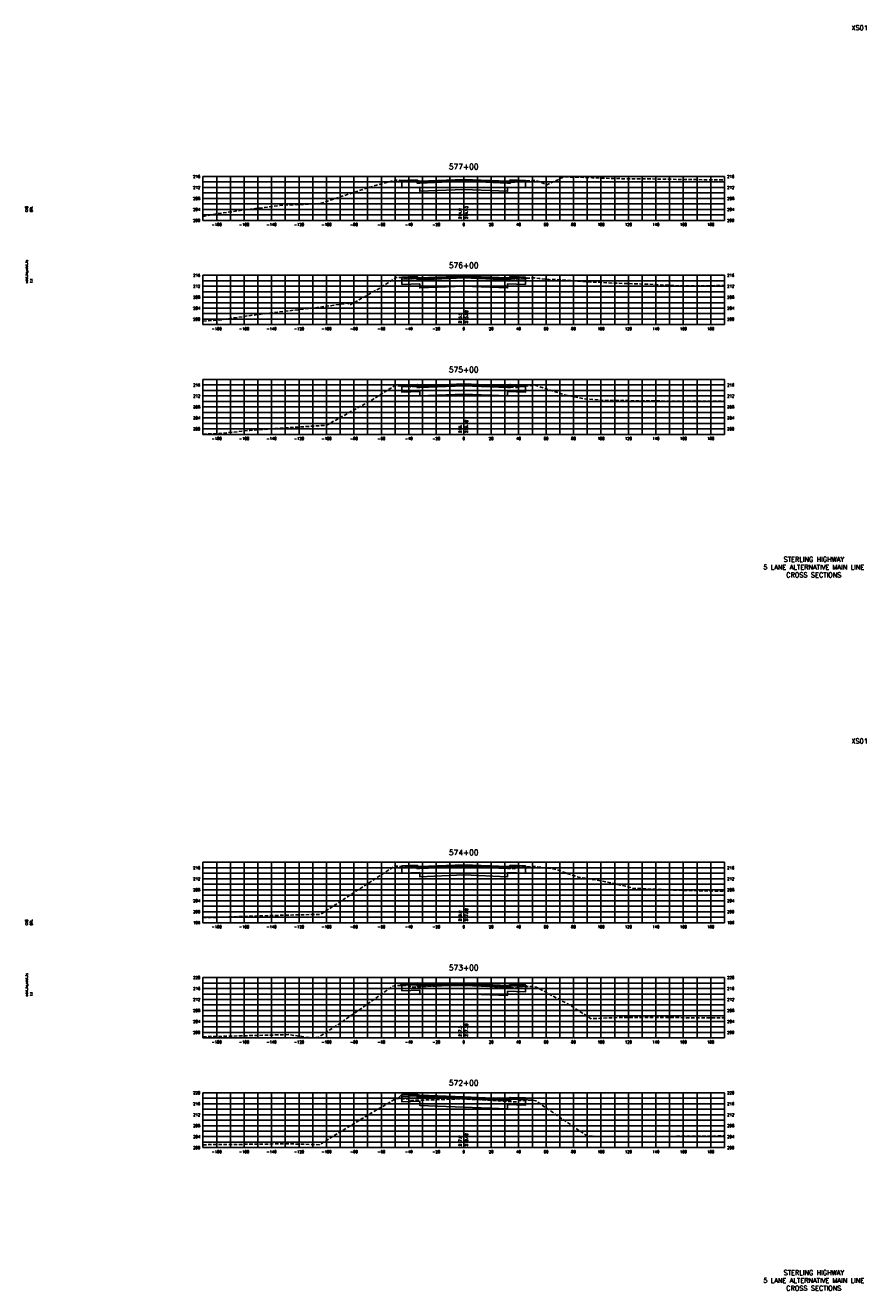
# Model space of a CAD drawing. Extents: x 37 to 10140, y -1968 to 9206.
# Tile 105 of 105: x 8797 to 9410, y 7296 to 8218. Entities that reach past the tile are written whole.
import ezdxf
from ezdxf.enums import TextEntityAlignment as Align

# ---------------------------------------------------------------- set-up
doc = ezdxf.new("R2010")
doc.units = 0
doc.header["$LTSCALE"] = 20
doc.header["$MEASUREMENT"] = 0
doc.linetypes.add('HIDDEN_050%', pattern=[0.1875, 0.125, -0.0625])
for name, color, linetype in [('S-AT-TXT175', 6, 'Continuous'), ('S-AT-TXT80', 1, 'Continuous'), ('XDATUM', 3, 'Continuous'), ('XEG', 1, 'HIDDEN_050%'), ('XFG', 2, 'Continuous'), ('XGRID', 251, 'Continuous'), ('XGRIDT', 2, 'Continuous'), ('XREF-BORDER', 7, 'Continuous')]:
    doc.layers.add(name, color=color, linetype=linetype)
doc.styles.add('L100', font='simplex.shx', dxfattribs={"height": 2})
doc.styles.add('L175', font='ROMANSM.shx', dxfattribs={"height": 3.5})
doc.styles.add('L80', font='ROMANSM.shx', dxfattribs={"height": 1.6})

# ---------------------------------------------------------------- blocks, each defined once
blk = doc.blocks.new('03025_00_att1')
at = {"layer": 'S-AT-TXT175', "style": 'L175'}
for tag, p in [('NUM', (32.402, 20.822)), ('LINE1', (30.64, 1.444)), ('LINE2', (30.64, 1.161)), ('LINE3', (30.64, 0.877))]:
    blk.add_attdef(tag, text='', height=0.175, dxfattribs=at).set_placement(p, align=Align.CENTER)
at = {"layer": 'S-AT-TXT80', "style": 'L80'}
for tag, p in [('DESIGNED', (2.094, 14.201)), ('CHECKED', (2.265, 14.201)), ('DRAFTED', (2.436, 14.201)), ('PCTB', (2.094, 11.605)), ('PSCALE', (2.265, 11.605)), ('PVIEW', (2.436, 11.605))]:
    blk.add_attdef(tag, p, '', height=0.08, rotation=90, dxfattribs=at)

msp = doc.modelspace()

# ---------------------------------------------------------------- linework, layer by layer
at = {"layer": 'XDATUM', "flags": 128}
for points in [[(9071, 8105.13), (9071, 8105.11), (9071, 8099.77), (9084, 8100.29), (9084, 8097.23), (9116, 8098.51), (9148, 8097.23), (9148, 8100.29), (9161, 8099.77), (9161, 8105.11), (9161, 8104.85)], [(9071, 8034.33), (9071, 8034.61), (9071, 8029.27), (9084, 8029.79), (9084, 8026.74), (9116, 8028.02), (9148, 8026.74), (9148, 8029.79), (9161, 8029.27), (9161, 8034.61), (9161, 8033.92)], [(9070.29, 7955.3), (9071, 7956.01), (9071, 7950.67), (9084, 7951.19), (9084, 7948.14), (9116, 7949.42), (9148, 7948.14), (9148, 7951.19), (9161, 7950.67), (9161, 7956.01), (9161.66, 7955.36)], [(9070.56, 7604.98), (9071, 7605.41), (9071, 7600.07), (9084, 7600.59), (9084, 7597.54), (9116, 7598.82), (9148, 7597.54), (9148, 7600.59), (9161, 7600.07), (9161, 7605.41), (9161.81, 7604.61)], [(9069.55, 7518.22), (9071, 7519.68), (9071, 7514.34), (9084, 7514.86), (9084, 7511.8), (9116, 7512.22), (9148, 7510.94), (9148, 7513.99), (9161, 7513.47), (9161, 7518.81), (9162.26, 7517.56)], [(9068.09, 7435.77), (9071, 7438.68), (9071, 7433.34), (9084, 7433.86), (9084, 7430.8), (9116, 7429.62), (9148, 7428.34), (9148, 7431.39), (9161, 7430.87), (9161, 7436.21), (9162.7, 7434.51)]]:
    msp.add_lwpolyline(points, dxfattribs=at)
at = {"layer": 'XEG', "flags": 128}
for points in [[(8926, 8078.9), (8937.05, 8080.95), (8955.63, 8083.55), (8985.05, 8087.25), (8998.7, 8087.65), (9011.58, 8088.34), (9047.89, 8100.34), (9064.59, 8104.97), (9065.36, 8104.72), (9066.19, 8105.37), (9069.25, 8105.19), (9076.56, 8104.95), (9076.82, 8104.72), (9077.34, 8104.12), (9089.73, 8104.61), (9116, 8105.68), (9116.84, 8105.72), (9129.83, 8105.06), (9154.64, 8103.7), (9155.09, 8104.3), (9155.4, 8104.63), (9159.24, 8104.81), (9166.1, 8104.96), (9166.93, 8105.01), (9168.54, 8105), (9171.74, 8103.91), (9176.62, 8101.96), (9187.51, 8106.95), (9188.7, 8107.71), (9189.99, 8107.7), (9191.44, 8107.66), (9208.61, 8107.2), (9209.84, 8107.11), (9225.08, 8106.46), (9245.99, 8106.3), (9273.08, 8105.89), (9294.38, 8105.62), (9306, 8105.6)], [(8926, 8002.58), (8937.85, 8003.35), (8963.22, 8007.02), (8985.85, 8009.77), (9009.22, 8012.4), (9031.78, 8015.65), (9032.89, 8014.18), (9041.98, 8019.33), (9052.04, 8025.03), (9053.55, 8025.88), (9065.3, 8033.22), (9065.73, 8033.66), (9066.59, 8034.46), (9070.38, 8034.34), (9076.53, 8034.21), (9076.84, 8033.89), (9077.39, 8033.35), (9092.67, 8033.94), (9116, 8034.96), (9116.54, 8034.98), (9149.33, 8033.38), (9154.75, 8033.1), (9154.85, 8033.24), (9155.39, 8033.79), (9157.04, 8033.83), (9166.32, 8034.04), (9167.23, 8034.1), (9170.99, 8033.55), (9172.19, 8033.52), (9178.3, 8032.79), (9178.47, 8032.77), (9182.06, 8032.98), (9204.8, 8031.33), (9211.06, 8031.01), (9211.76, 8030.97), (9225.88, 8030.22), (9248.96, 8029.53), (9273.88, 8028.2), (9296.59, 8028.41), (9306, 8028.44)], [(8926, 7920.26), (8938.65, 7920.64), (8960.06, 7922.9), (8986.65, 7924.76), (9004.45, 7925.89), (9015.95, 7926.61), (9047.78, 7944.3), (9064.81, 7954.93), (9065.3, 7955.27), (9066.15, 7955.62), (9072.45, 7955.13), (9074.34, 7955.54), (9076.59, 7955.51), (9077.1, 7954.82), (9077.25, 7954.64), (9085.21, 7954.95), (9116, 7956.2), (9116.4, 7956.22), (9133.61, 7955.29), (9154.6, 7954.17), (9154.66, 7953.97), (9155.07, 7954.36), (9155.41, 7955.03), (9160.33, 7955.27), (9166.38, 7955.68), (9167.25, 7955.84), (9168.08, 7955.84), (9188.56, 7949.09), (9202.72, 7946.1), (9217.8, 7944.78), (9265.36, 7944.28), (9267.97, 7944.2), (9277.24, 7944.21), (9278.74, 7944.25), (9285.23, 7944.2), (9306, 7944.13)], [(8926, 7567.74), (8939.45, 7567.94), (8956.89, 7568.62), (8987.45, 7569.52), (9007.17, 7569.94), (9011.66, 7570.06), (9022.31, 7576.98), (9065.13, 7604.92), (9065.57, 7604.96), (9066.21, 7605.18), (9071.41, 7604.94), (9076.52, 7604.8), (9076.94, 7604.39), (9077.35, 7603.92), (9097.02, 7604.75), (9116, 7605.5), (9116.7, 7605.53), (9144.91, 7603.89), (9154.72, 7603.35), (9155.23, 7604.01), (9155.4, 7604.2), (9158.02, 7604.39), (9166.55, 7604.89), (9167.02, 7604.99), (9167.83, 7605.01), (9182.18, 7603.18), (9199.68, 7597.14), (9215.63, 7594.58), (9219.9, 7593.67), (9230.94, 7591.33), (9239.71, 7589.04), (9271.96, 7587.68), (9275.49, 7587.58), (9290.26, 7587.27), (9306, 7586.9)], [(8926, 7480.82), (8926.55, 7480.83), (8940.25, 7481.14), (8974.95, 7482.02), (8988.25, 7482.43), (9004.53, 7480.13), (9010, 7480.27), (9027.53, 7491.8), (9064.24, 7517.61), (9065.42, 7518.04), (9066.26, 7518.3), (9071.85, 7518.17), (9076.52, 7518.1), (9076.95, 7517.57), (9077.29, 7517.05), (9098.92, 7517.92), (9116, 7518.56), (9116.4, 7518.57), (9138.04, 7517.3), (9154.67, 7516.37), (9155.05, 7516.86), (9155.36, 7517.33), (9161.63, 7517.55), (9165.8, 7517.58), (9167.2, 7517.51), (9168.87, 7517.1), (9194.02, 7503.55), (9208.81, 7494.01), (9221.55, 7494.59), (9228.28, 7494.78), (9265.3, 7494.83), (9276.29, 7494.74), (9306, 7494.59)], [(8926, 7402.11), (8931.38, 7402.23), (8941.05, 7402.26), (8979.78, 7402.68), (8989.06, 7402.9), (8993.95, 7402.62), (9010.84, 7402.15), (9028.13, 7412.71), (9044.57, 7422.74), (9065.05, 7434.8), (9065.61, 7434.99), (9066.42, 7435.82), (9070.36, 7435.69), (9076.53, 7435.55), (9077.04, 7434.83), (9077.32, 7434.39), (9101.21, 7435.15), (9115.92, 7435.56), (9116, 7435.55), (9140.31, 7434.15), (9154.69, 7433.35), (9155.11, 7433.91), (9155.39, 7434.22), (9159.02, 7434.35), (9165.62, 7434.64), (9167.58, 7434.44), (9168.54, 7434.18), (9182.6, 7424.49), (9195.18, 7415.85), (9206.1, 7408.34), (9223.12, 7408.09), (9229.08, 7407.99), (9270.13, 7408.24), (9277.09, 7408.28), (9306, 7408.53)]]:
    msp.add_lwpolyline(points, dxfattribs=at)
at = {"layer": 'XFG', "flags": 128}
for points in [[(9082, 8105.21), (9072, 8104.81), (9072, 8105.15), (9071, 8105.11), (9071, 8103.77), (9082, 8104.21), (9082, 8105.21)], [(9071, 8105.11), (9071, 8105.11), (9071, 8105.13)], [(9116, 8104.51), (9084, 8103.23), (9082, 8103.15), (9082, 8104.21), (9071, 8103.77), (9071, 8099.77), (9084, 8100.29), (9084, 8097.23), (9116, 8098.51)], [(9082, 8105.55), (9072, 8105.15), (9072, 8104.81), (9082, 8105.21), (9082, 8105.55)], [(9082, 8105.55), (9082, 8103.65), (9082.76, 8103.62), (9084, 8103.57), (9084, 8104.57), (9084, 8104.57), (9082.76, 8104.62), (9082.54, 8105.11), (9082.25, 8105.44), (9082, 8105.55)], [(9116, 8104.85), (9084, 8103.57), (9082, 8103.65), (9082, 8103.15), (9084, 8103.23), (9116, 8104.51)], [(9116, 8105.85), (9084, 8104.57), (9084, 8104.23), (9116, 8105.51)], [(9116, 8105.51), (9084, 8104.23), (9084, 8103.57), (9116, 8104.85)], [(9116, 8105.85), (9148, 8104.57), (9148, 8104.23), (9116, 8105.51)], [(9116, 8105.51), (9148, 8104.23), (9148, 8103.57), (9116, 8104.85)], [(9116, 8104.85), (9148, 8103.57), (9148, 8103.57), (9150, 8103.65), (9150, 8103.15), (9148, 8103.23), (9116, 8104.51)], [(9116, 8104.51), (9148, 8103.23), (9150, 8103.15), (9150, 8104.21), (9161, 8103.77), (9161, 8099.77), (9148, 8100.29), (9148, 8097.23), (9116, 8098.51)], [(9150, 8105.55), (9150, 8103.65), (9149.24, 8103.62), (9148, 8103.57), (9148, 8104.57), (9148, 8104.57), (9149.24, 8104.62), (9149.46, 8105.11), (9149.76, 8105.44), (9150, 8105.55)], [(9150, 8105.55), (9150, 8105.21), (9160, 8104.81), (9160, 8105.15), (9150, 8105.55)], [(9150, 8105.21), (9150, 8104.21), (9161, 8103.77), (9161, 8105.11), (9160, 8105.15), (9160, 8104.81), (9150, 8105.21)], [(9161, 8105.11), (9161, 8105.11), (9161, 8104.85)], [(9116, 8035.36), (9084, 8034.08), (9084, 8033.74), (9116, 8035.02)], [(9116, 8035.36), (9148, 8034.08), (9148, 8033.74), (9116, 8035.02)], [(9082, 8034.71), (9072, 8034.31), (9072, 8034.65), (9071, 8034.61), (9071, 8033.27), (9082, 8033.71), (9082, 8034.71)], [(9071, 8034.61), (9071, 8034.61), (9071, 8034.33)], [(9116, 8034.02), (9084, 8032.74), (9082, 8032.66), (9082, 8033.71), (9071, 8033.27), (9071, 8029.27), (9084, 8029.79), (9084, 8026.74), (9116, 8028.02)], [(9082, 8035.05), (9072, 8034.65), (9072, 8034.31), (9082, 8034.71), (9082, 8035.05)], [(9082, 8035.05), (9082, 8033.16), (9082.76, 8033.13), (9084, 8033.08), (9084, 8034.08), (9084, 8034.08), (9082.76, 8034.13), (9082.54, 8034.62), (9082.25, 8034.95), (9082, 8035.05)], [(9116, 8034.36), (9084, 8033.08), (9082, 8033.16), (9082, 8032.66), (9084, 8032.74), (9116, 8034.02)], [(9116, 8035.02), (9084, 8033.74), (9084, 8033.08), (9116, 8034.36)], [(9116, 8035.02), (9148, 8033.74), (9148, 8033.08), (9116, 8034.36)], [(9116, 8034.36), (9148, 8033.08), (9148, 8033.08), (9150, 8033.16), (9150, 8032.66), (9148, 8032.74), (9116, 8034.02)], [(9116, 8034.02), (9148, 8032.74), (9150, 8032.66), (9150, 8033.71), (9161, 8033.27), (9161, 8029.27), (9148, 8029.79), (9148, 8026.74), (9116, 8028.02)], [(9150, 8035.05), (9150, 8033.16), (9149.24, 8033.13), (9148, 8033.08), (9148, 8034.08), (9148, 8034.08), (9149.24, 8034.13), (9149.46, 8034.62), (9149.76, 8034.95), (9150, 8035.05)], [(9150, 8035.05), (9150, 8034.71), (9160, 8034.31), (9160, 8034.65), (9150, 8035.05)], [(9150, 8034.71), (9150, 8033.71), (9161, 8033.27), (9161, 8034.61), (9160, 8034.65), (9160, 8034.31), (9150, 8034.71)], [(9161, 8034.61), (9161, 8034.61), (9161, 8033.92)], [(9071, 7956.01), (9071, 7956.01), (9070.29, 7955.3)], [(9082, 7956.11), (9072, 7955.71), (9072, 7956.05), (9071, 7956.01), (9071, 7954.67), (9082, 7955.11), (9082, 7956.11)], [(9116, 7955.42), (9084, 7954.14), (9082, 7954.06), (9082, 7955.11), (9071, 7954.67), (9071, 7950.67), (9084, 7951.19), (9084, 7948.14), (9116, 7949.42)], [(9082, 7956.45), (9072, 7956.05), (9072, 7955.71), (9082, 7956.11), (9082, 7956.45)], [(9082, 7956.45), (9082, 7954.56), (9082.76, 7954.53), (9084, 7954.48), (9084, 7955.48), (9084, 7955.48), (9082.76, 7955.53), (9082.54, 7956.02), (9082.25, 7956.35), (9082, 7956.45)], [(9116, 7955.76), (9084, 7954.48), (9082, 7954.56), (9082, 7954.06), (9084, 7954.14), (9116, 7955.42)], [(9116, 7956.76), (9084, 7955.48), (9084, 7955.14), (9116, 7956.42)], [(9116, 7956.42), (9084, 7955.14), (9084, 7954.48), (9116, 7955.76)], [(9116, 7956.76), (9148, 7955.48), (9148, 7955.14), (9116, 7956.42)], [(9116, 7956.42), (9148, 7955.14), (9148, 7954.48), (9116, 7955.76)], [(9116, 7955.76), (9148, 7954.48), (9148, 7954.48), (9150, 7954.56), (9150, 7954.06), (9148, 7954.14), (9116, 7955.42)], [(9116, 7955.42), (9148, 7954.14), (9150, 7954.06), (9150, 7955.11), (9161, 7954.67), (9161, 7950.67), (9148, 7951.19), (9148, 7948.14), (9116, 7949.42)], [(9150, 7956.45), (9150, 7954.56), (9149.24, 7954.53), (9148, 7954.48), (9148, 7955.48), (9148, 7955.48), (9149.24, 7955.53), (9149.46, 7956.02), (9149.76, 7956.35), (9150, 7956.45)], [(9150, 7956.45), (9150, 7956.11), (9160, 7955.71), (9160, 7956.05), (9150, 7956.45)], [(9150, 7956.11), (9150, 7955.11), (9161, 7954.67), (9161, 7956.01), (9160, 7956.05), (9160, 7955.71), (9150, 7956.11)], [(9161, 7956.01), (9161, 7956.01), (9161.66, 7955.36)], [(9071, 7605.41), (9071, 7605.41), (9070.56, 7604.98)], [(9082, 7605.51), (9072, 7605.11), (9072, 7605.45), (9071, 7605.41), (9071, 7604.07), (9082, 7604.51), (9082, 7605.51)], [(9116, 7604.82), (9084, 7603.54), (9082, 7603.46), (9082, 7604.51), (9071, 7604.07), (9071, 7600.07), (9084, 7600.59), (9084, 7597.54), (9116, 7598.82)], [(9082, 7605.85), (9072, 7605.45), (9072, 7605.11), (9082, 7605.51), (9082, 7605.85)], [(9082, 7605.85), (9082, 7603.96), (9082.76, 7603.93), (9084, 7603.88), (9084, 7604.88), (9084, 7604.88), (9082.76, 7604.93), (9082.54, 7605.42), (9082.25, 7605.75), (9082, 7605.85)], [(9116, 7605.16), (9084, 7603.88), (9082, 7603.96), (9082, 7603.46), (9084, 7603.54), (9116, 7604.82)], [(9116, 7606.16), (9084, 7604.88), (9084, 7604.54), (9116, 7605.82)], [(9116, 7605.82), (9084, 7604.54), (9084, 7603.88), (9116, 7605.16)], [(9116, 7606.16), (9148, 7604.88), (9148, 7604.54), (9116, 7605.82)], [(9116, 7605.82), (9148, 7604.54), (9148, 7603.88), (9116, 7605.16)], [(9116, 7605.16), (9148, 7603.88), (9148, 7603.88), (9150, 7603.96), (9150, 7603.46), (9148, 7603.54), (9116, 7604.82)], [(9116, 7604.82), (9148, 7603.54), (9150, 7603.46), (9150, 7604.51), (9161, 7604.07), (9161, 7600.07), (9148, 7600.59), (9148, 7597.54), (9116, 7598.82)], [(9150, 7605.85), (9150, 7603.96), (9149.24, 7603.93), (9148, 7603.88), (9148, 7604.88), (9148, 7604.88), (9149.24, 7604.93), (9149.46, 7605.42), (9149.76, 7605.75), (9150, 7605.85)], [(9150, 7605.85), (9150, 7605.51), (9160, 7605.11), (9160, 7605.45), (9150, 7605.85)], [(9150, 7605.51), (9150, 7604.51), (9161, 7604.07), (9161, 7605.41), (9160, 7605.45), (9160, 7605.11), (9150, 7605.51)], [(9161, 7605.41), (9161, 7605.41), (9161.81, 7604.61)], [(9071, 7519.68), (9071, 7519.68), (9069.55, 7518.22)], [(9082, 7519.78), (9072, 7519.38), (9072, 7519.72), (9071, 7519.68), (9071, 7518.34), (9082, 7518.78), (9082, 7519.78)], [(9116, 7518.22), (9084, 7517.8), (9082, 7517.72), (9082, 7518.78), (9071, 7518.34), (9071, 7514.34), (9084, 7514.86), (9084, 7511.8), (9116, 7512.22)], [(9082, 7520.12), (9072, 7519.72), (9072, 7519.38), (9082, 7519.78), (9082, 7520.12)], [(9082, 7520.12), (9082, 7518.22), (9082.76, 7518.19), (9084, 7518.14), (9084, 7519.14), (9084, 7519.14), (9082.76, 7519.19), (9082.54, 7519.68), (9082.25, 7520.01), (9082, 7520.12)], [(9116, 7518.56), (9084, 7518.14), (9082, 7518.22), (9082, 7517.72), (9084, 7517.8), (9116, 7518.22)], [(9116, 7519.56), (9084, 7519.14), (9084, 7518.8), (9116, 7519.22)], [(9116, 7519.22), (9084, 7518.8), (9084, 7518.14), (9116, 7518.56)], [(9116, 7519.56), (9148, 7518.28), (9148, 7517.94), (9116, 7519.22)], [(9116, 7519.22), (9148, 7517.94), (9148, 7517.28), (9116, 7518.56)], [(9116, 7518.56), (9148, 7517.28), (9148, 7517.28), (9150, 7517.36), (9150, 7516.86), (9148, 7516.94), (9116, 7518.22)], [(9150, 7519.25), (9150, 7517.36), (9149.24, 7517.33), (9148, 7517.28), (9148, 7518.28), (9148, 7518.28), (9149.24, 7518.33), (9149.46, 7518.82), (9149.76, 7519.15), (9150, 7519.25)], [(9150, 7519.25), (9150, 7518.91), (9160, 7518.51), (9160, 7518.85), (9150, 7519.25)], [(9150, 7518.91), (9150, 7517.91), (9161, 7517.47), (9161, 7518.81), (9160, 7518.85), (9160, 7518.51), (9150, 7518.91)], [(9161, 7518.81), (9161, 7518.81), (9162.26, 7517.56)], [(9116, 7518.22), (9148, 7516.94), (9150, 7516.86), (9150, 7517.91), (9161, 7517.47), (9161, 7513.47), (9148, 7513.99), (9148, 7510.94), (9116, 7512.22)], [(9071, 7438.68), (9071, 7438.68), (9068.09, 7435.77)], [(9082, 7438.78), (9072, 7438.38), (9072, 7438.72), (9071, 7438.68), (9071, 7437.34), (9082, 7437.78), (9082, 7438.78)], [(9116, 7435.62), (9084, 7436.8), (9082, 7436.72), (9082, 7437.78), (9071, 7437.34), (9071, 7433.34), (9084, 7433.86), (9084, 7430.8), (9116, 7429.62)], [(9082, 7439.12), (9072, 7438.72), (9072, 7438.38), (9082, 7438.78), (9082, 7439.12)], [(9082, 7439.12), (9082, 7437.22), (9082.76, 7437.19), (9084, 7437.14), (9084, 7438.14), (9084, 7438.14), (9082.76, 7438.19), (9082.54, 7438.68), (9082.25, 7439.01), (9082, 7439.12)], [(9116, 7435.96), (9084, 7437.14), (9082, 7437.22), (9082, 7436.72), (9084, 7436.8), (9116, 7435.62)], [(9116, 7436.96), (9084, 7438.14), (9084, 7437.8), (9116, 7436.62)], [(9116, 7436.62), (9084, 7437.8), (9084, 7437.14), (9116, 7435.96)], [(9116, 7436.96), (9148, 7435.68), (9148, 7435.34), (9116, 7436.62)], [(9116, 7436.62), (9148, 7435.34), (9148, 7434.68), (9116, 7435.96)], [(9116, 7435.96), (9148, 7434.68), (9148, 7434.68), (9150, 7434.76), (9150, 7434.26), (9148, 7434.34), (9116, 7435.62)], [(9116, 7435.62), (9148, 7434.34), (9150, 7434.26), (9150, 7435.31), (9161, 7434.87), (9161, 7430.87), (9148, 7431.39), (9148, 7428.34), (9116, 7429.62)], [(9150, 7436.65), (9150, 7434.76), (9149.24, 7434.73), (9148, 7434.68), (9148, 7435.68), (9148, 7435.68), (9149.24, 7435.73), (9149.46, 7436.22), (9149.76, 7436.55), (9150, 7436.65)], [(9150, 7436.65), (9150, 7436.31), (9160, 7435.91), (9160, 7436.25), (9150, 7436.65)], [(9150, 7436.31), (9150, 7435.31), (9161, 7434.87), (9161, 7436.21), (9160, 7436.25), (9160, 7435.91), (9150, 7436.31)], [(9161, 7436.21), (9161, 7436.21), (9162.7, 7434.51)]]:
    msp.add_lwpolyline(points, dxfattribs=at)
at = {"layer": 'XGRID'}
for p, q in [((8926, 8076), (8926, 8108)), ((8926, 8108), (9306, 8108)), ((8926, 8104), (9306, 8104)), ((8926, 8100), (9306, 8100)), ((8936, 8076), (8936, 8108)), ((8946, 8076), (8946, 8108)), ((8956, 8076), (8956, 8108)), ((8966, 8076), (8966, 8108)), ((8976, 8076), (8976, 8108)), ((8986, 8076), (8986, 8108)), ((8996, 8076), (8996, 8108)), ((9006, 8076), (9006, 8108)), ((9016, 8076), (9016, 8108)), ((9026, 8076), (9026, 8108)), ((9036, 8076), (9036, 8108)), ((9046, 8076), (9046, 8108)), ((9056, 8076), (9056, 8108)), ((9066, 8076), (9066, 8108)), ((9076, 8076), (9076, 8108)), ((9086, 8076), (9086, 8108)), ((9096, 8076), (9096, 8108)), ((9106, 8076), (9106, 8108)), ((9116, 8076), (9116, 8108)), ((9126, 8076), (9126, 8108)), ((9136, 8076), (9136, 8108)), ((9146, 8076), (9146, 8108)), ((9156, 8076), (9156, 8108)), ((9166, 8076), (9166, 8108)), ((9176, 8076), (9176, 8108)), ((9186, 8076), (9186, 8108)), ((9196, 8076), (9196, 8108)), ((9206, 8076), (9206, 8108)), ((9216, 8076), (9216, 8108)), ((9226, 8076), (9226, 8108)), ((9236, 8076), (9236, 8108)), ((9246, 8076), (9246, 8108)), ((9256, 8076), (9256, 8108)), ((9266, 8076), (9266, 8108)), ((9276, 8076), (9276, 8108)), ((9286, 8076), (9286, 8108)), ((9296, 8076), (9296, 8108)), ((9306, 8076), (9306, 8108)), ((8926, 8096), (9306, 8096)), ((8926, 8092), (9306, 8092)), ((8926, 8088), (9306, 8088)), ((8926, 8084), (9306, 8084)), ((8926, 8080), (9306, 8080)), ((8926, 8076), (9306, 8076)), ((8926, 8000), (8926, 8036)), ((8926, 8036), (9306, 8036)), ((8936, 8000), (8936, 8036)), ((8946, 8000), (8946, 8036)), ((8956, 8000), (8956, 8036)), ((8966, 8000), (8966, 8036)), ((8976, 8000), (8976, 8036)), ((8986, 8000), (8986, 8036)), ((8996, 8000), (8996, 8036)), ((9006, 8000), (9006, 8036)), ((9016, 8000), (9016, 8036)), ((9026, 8000), (9026, 8036)), ((9036, 8000), (9036, 8036)), ((9046, 8000), (9046, 8036)), ((9056, 8000), (9056, 8036)), ((9066, 8000), (9066, 8036)), ((9076, 8000), (9076, 8036)), ((9086, 8000), (9086, 8036)), ((9096, 8000), (9096, 8036)), ((9106, 8000), (9106, 8036)), ((9116, 8000), (9116, 8036)), ((9126, 8000), (9126, 8036)), ((9136, 8000), (9136, 8036)), ((9146, 8000), (9146, 8036)), ((9156, 8000), (9156, 8036)), ((9166, 8000), (9166, 8036)), ((9176, 8000), (9176, 8036)), ((9186, 8000), (9186, 8036)), ((9196, 8000), (9196, 8036)), ((9206, 8000), (9206, 8036)), ((9216, 8000), (9216, 8036)), ((9226, 8000), (9226, 8036)), ((9236, 8000), (9236, 8036)), ((9246, 8000), (9246, 8036)), ((9256, 8000), (9256, 8036)), ((9266, 8000), (9266, 8036)), ((9276, 8000), (9276, 8036)), ((9286, 8000), (9286, 8036)), ((9296, 8000), (9296, 8036)), ((9306, 8000), (9306, 8036)), ((8926, 8032), (9306, 8032)), ((8926, 8028), (9306, 8028)), ((8926, 8024), (9306, 8024)), ((8926, 8020), (9306, 8020)), ((8926, 8016), (9306, 8016)), ((8926, 8012), (9306, 8012)), ((8926, 8008), (9306, 8008)), ((8926, 8004), (9306, 8004)), ((8926, 8000), (9306, 8000)), ((8926, 7920), (8926, 7960)), ((8926, 7960), (9306, 7960)), ((8926, 7956), (9306, 7956)), ((8936, 7920), (8936, 7960)), ((8946, 7920), (8946, 7960)), ((8956, 7920), (8956, 7960)), ((8966, 7920), (8966, 7960)), ((8976, 7920), (8976, 7960)), ((8986, 7920), (8986, 7960)), ((8996, 7920), (8996, 7960)), ((9006, 7920), (9006, 7960)), ((9016, 7920), (9016, 7960)), ((9026, 7920), (9026, 7960)), ((9036, 7920), (9036, 7960)), ((9046, 7920), (9046, 7960)), ((9056, 7920), (9056, 7960)), ((9066, 7920), (9066, 7960)), ((9076, 7920), (9076, 7960)), ((9086, 7920), (9086, 7960)), ((9096, 7920), (9096, 7960)), ((9106, 7920), (9106, 7960)), ((9116, 7920), (9116, 7960)), ((9126, 7920), (9126, 7960)), ((9136, 7920), (9136, 7960)), ((9146, 7920), (9146, 7960)), ((9156, 7920), (9156, 7960)), ((9166, 7920), (9166, 7960)), ((9176, 7920), (9176, 7960)), ((9186, 7920), (9186, 7960)), ((9196, 7920), (9196, 7960)), ((9206, 7920), (9206, 7960)), ((9216, 7920), (9216, 7960)), ((9226, 7920), (9226, 7960)), ((9236, 7920), (9236, 7960)), ((9246, 7920), (9246, 7960)), ((9256, 7920), (9256, 7960)), ((9266, 7920), (9266, 7960)), ((9276, 7920), (9276, 7960)), ((9286, 7920), (9286, 7960)), ((9296, 7920), (9296, 7960)), ((9306, 7920), (9306, 7960)), ((8926, 7952), (9306, 7952)), ((8926, 7948), (9306, 7948)), ((8926, 7944), (9306, 7944)), ((8926, 7940), (9306, 7940)), ((8926, 7936), (9306, 7936)), ((8926, 7932), (9306, 7932)), ((8926, 7928), (9306, 7928)), ((8926, 7924), (9306, 7924)), ((8926, 7920), (9306, 7920)), ((8926, 7564), (8926, 7608)), ((8926, 7608), (9306, 7608)), ((8926, 7604), (9306, 7604)), ((8936, 7564), (8936, 7608)), ((8946, 7564), (8946, 7608)), ((8956, 7564), (8956, 7608)), ((8966, 7564), (8966, 7608)), ((8976, 7564), (8976, 7608)), ((8986, 7564), (8986, 7608)), ((8996, 7564), (8996, 7608)), ((9006, 7564), (9006, 7608)), ((9016, 7564), (9016, 7608)), ((9026, 7564), (9026, 7608)), ((9036, 7564), (9036, 7608)), ((9046, 7564), (9046, 7608)), ((9056, 7564), (9056, 7608)), ((9066, 7564), (9066, 7608)), ((9076, 7564), (9076, 7608)), ((9086, 7564), (9086, 7608)), ((9096, 7564), (9096, 7608)), ((9106, 7564), (9106, 7608)), ((9116, 7564), (9116, 7608)), ((9126, 7564), (9126, 7608)), ((9136, 7564), (9136, 7608)), ((9146, 7564), (9146, 7608)), ((9156, 7564), (9156, 7608)), ((9166, 7564), (9166, 7608)), ((9176, 7564), (9176, 7608)), ((9186, 7564), (9186, 7608)), ((9196, 7564), (9196, 7608)), ((9206, 7564), (9206, 7608)), ((9216, 7564), (9216, 7608)), ((9226, 7564), (9226, 7608)), ((9236, 7564), (9236, 7608)), ((9246, 7564), (9246, 7608)), ((9256, 7564), (9256, 7608)), ((9266, 7564), (9266, 7608)), ((9276, 7564), (9276, 7608)), ((9286, 7564), (9286, 7608)), ((9296, 7564), (9296, 7608)), ((9306, 7564), (9306, 7608)), ((8926, 7600), (9306, 7600)), ((8926, 7596), (9306, 7596)), ((8926, 7592), (9306, 7592)), ((8926, 7588), (9306, 7588)), ((8926, 7584), (9306, 7584)), ((8926, 7580), (9306, 7580)), ((8926, 7576), (9306, 7576)), ((8926, 7572), (9306, 7572)), ((8926, 7568), (9306, 7568)), ((8926, 7564), (9306, 7564)), ((8926, 7480), (8926, 7524)), ((8926, 7524), (9306, 7524)), ((8926, 7520), (9306, 7520)), ((8936, 7480), (8936, 7524)), ((8946, 7480), (8946, 7524)), ((8956, 7480), (8956, 7524)), ((8966, 7480), (8966, 7524)), ((8976, 7480), (8976, 7524)), ((8986, 7480), (8986, 7524)), ((8996, 7480), (8996, 7524)), ((9006, 7480), (9006, 7524)), ((9016, 7480), (9016, 7524)), ((9026, 7480), (9026, 7524)), ((9036, 7480), (9036, 7524)), ((9046, 7480), (9046, 7524)), ((9056, 7480), (9056, 7524)), ((9066, 7480), (9066, 7524)), ((9076, 7480), (9076, 7524)), ((9086, 7480), (9086, 7524)), ((9096, 7480), (9096, 7524)), ((9106, 7480), (9106, 7524)), ((9116, 7480), (9116, 7524)), ((9126, 7480), (9126, 7524)), ((9136, 7480), (9136, 7524)), ((9146, 7480), (9146, 7524)), ((9156, 7480), (9156, 7524)), ((9166, 7480), (9166, 7524)), ((9176, 7480), (9176, 7524)), ((9186, 7480), (9186, 7524)), ((9196, 7480), (9196, 7524)), ((9206, 7480), (9206, 7524)), ((9216, 7480), (9216, 7524)), ((9226, 7480), (9226, 7524)), ((9236, 7480), (9236, 7524)), ((9246, 7480), (9246, 7524)), ((9256, 7480), (9256, 7524)), ((9266, 7480), (9266, 7524)), ((9276, 7480), (9276, 7524)), ((9286, 7480), (9286, 7524)), ((9296, 7480), (9296, 7524)), ((9306, 7480), (9306, 7524)), ((8926, 7516), (9306, 7516)), ((8926, 7512), (9306, 7512)), ((8926, 7508), (9306, 7508)), ((8926, 7504), (9306, 7504)), ((8926, 7500), (9306, 7500)), ((8926, 7496), (9306, 7496)), ((8926, 7492), (9306, 7492)), ((8926, 7488), (9306, 7488)), ((8926, 7484), (9306, 7484)), ((8926, 7480), (9306, 7480)), ((8926, 7400), (8926, 7440)), ((8926, 7440), (9306, 7440)), ((8926, 7436), (9306, 7436)), ((8936, 7400), (8936, 7440)), ((8946, 7400), (8946, 7440)), ((8956, 7400), (8956, 7440)), ((8966, 7400), (8966, 7440)), ((8976, 7400), (8976, 7440)), ((8986, 7400), (8986, 7440)), ((8996, 7400), (8996, 7440)), ((9006, 7400), (9006, 7440)), ((9016, 7400), (9016, 7440)), ((9026, 7400), (9026, 7440)), ((9036, 7400), (9036, 7440)), ((9046, 7400), (9046, 7440)), ((9056, 7400), (9056, 7440)), ((9066, 7400), (9066, 7440)), ((9076, 7400), (9076, 7440)), ((9086, 7400), (9086, 7440)), ((9096, 7400), (9096, 7440)), ((9106, 7400), (9106, 7440)), ((9116, 7400), (9116, 7440)), ((9126, 7400), (9126, 7440)), ((9136, 7400), (9136, 7440)), ((9146, 7400), (9146, 7440)), ((9156, 7400), (9156, 7440)), ((9166, 7400), (9166, 7440)), ((9176, 7400), (9176, 7440)), ((9186, 7400), (9186, 7440)), ((9196, 7400), (9196, 7440)), ((9206, 7400), (9206, 7440)), ((9216, 7400), (9216, 7440)), ((9226, 7400), (9226, 7440)), ((9236, 7400), (9236, 7440)), ((9246, 7400), (9246, 7440)), ((9256, 7400), (9256, 7440)), ((9266, 7400), (9266, 7440)), ((9276, 7400), (9276, 7440)), ((9286, 7400), (9286, 7440)), ((9296, 7400), (9296, 7440)), ((9306, 7400), (9306, 7440)), ((8926, 7432), (9306, 7432)), ((8926, 7428), (9306, 7428)), ((8926, 7424), (9306, 7424)), ((8926, 7420), (9306, 7420)), ((8926, 7416), (9306, 7416)), ((8926, 7412), (9306, 7412)), ((8926, 7408), (9306, 7408)), ((8926, 7404), (9306, 7404)), ((8926, 7400), (9306, 7400))]:
    msp.add_line(p, q, dxfattribs=at)

# ---------------------------------------------------------------- block references
at = {"layer": 'XREF-BORDER'}
ref = msp.add_blockref('03025_00_att1', (8756.44, 7798.23), dxfattribs=dict(at, xscale=20, yscale=20, zscale=20))
ref.add_attrib('LINE1', 'STERLING HIGHWAY', dxfattribs={"layer": 'S-AT-TXT175', "height": 3.5, "style": 'L175'}).set_placement((9371.07, 7827.1), align=Align.CENTER)
ref.add_attrib('LINE2', '5 LANE ALTERNATIVE MAIN LINE', dxfattribs={"layer": 'S-AT-TXT175', "height": 3.5, "style": 'L175'}).set_placement((9371.07, 7821.44), align=Align.CENTER)
ref.add_attrib('LINE3', 'CROSS SECTIONS', dxfattribs={"layer": 'S-AT-TXT175', "height": 3.5, "style": 'L175'}).set_placement((9371.07, 7815.77), align=Align.CENTER)
ref.add_attrib('NUM', 'XS01', dxfattribs={"layer": 'S-AT-TXT175', "height": 3.5, "style": 'L175'}).set_placement((9404.49, 8214.66), align=Align.CENTER)
ref.add_attrib('DESIGNED', 'CAB', (8798.33, 8082.25), dxfattribs={"layer": 'S-AT-TXT80', "height": 1.6, "rotation": 90, "style": 'L80'})
ref.add_attrib('CHECKED', 'DRL', (8801.74, 8082.25), dxfattribs={"layer": 'S-AT-TXT80', "height": 1.6, "rotation": 90, "style": 'L80'})
ref.add_attrib('PCTB', 'adot_hs,adot_fs', (8798.33, 8030.32), dxfattribs={"layer": 'S-AT-TXT80', "height": 1.6, "rotation": 90, "style": 'L80'})
ref.add_attrib('PSCALE', '1:1', (8801.74, 8030.32), dxfattribs={"layer": 'S-AT-TXT80', "height": 1.6, "rotation": 90, "style": 'L80'})
ref = msp.add_blockref('03025_00_att1', (8756.44, 7278.23), dxfattribs=dict(at, xscale=20, yscale=20, zscale=20))
ref.add_attrib('LINE1', 'STERLING HIGHWAY', dxfattribs={"layer": 'S-AT-TXT175', "height": 3.5, "style": 'L175'}).set_placement((9371.07, 7307.1), align=Align.CENTER)
ref.add_attrib('LINE2', '5 LANE ALTERNATIVE MAIN LINE', dxfattribs={"layer": 'S-AT-TXT175', "height": 3.5, "style": 'L175'}).set_placement((9371.07, 7301.44), align=Align.CENTER)
ref.add_attrib('LINE3', 'CROSS SECTIONS', dxfattribs={"layer": 'S-AT-TXT175', "height": 3.5, "style": 'L175'}).set_placement((9371.07, 7295.77), align=Align.CENTER)
ref.add_attrib('NUM', 'XS01', dxfattribs={"layer": 'S-AT-TXT175', "height": 3.5, "style": 'L175'}).set_placement((9404.49, 7694.66), align=Align.CENTER)
ref.add_attrib('DESIGNED', 'CAB', (8798.33, 7562.25), dxfattribs={"layer": 'S-AT-TXT80', "height": 1.6, "rotation": 90, "style": 'L80'})
ref.add_attrib('CHECKED', 'DRL', (8801.74, 7562.25), dxfattribs={"layer": 'S-AT-TXT80', "height": 1.6, "rotation": 90, "style": 'L80'})
ref.add_attrib('PCTB', 'adot_hs,adot_fs', (8798.33, 7510.32), dxfattribs={"layer": 'S-AT-TXT80', "height": 1.6, "rotation": 90, "style": 'L80'})
ref.add_attrib('PSCALE', '1:1', (8801.74, 7510.32), dxfattribs={"layer": 'S-AT-TXT80', "height": 1.6, "rotation": 90, "style": 'L80'})

# ---------------------------------------------------------------- texts
at = {"layer": 'XGRIDT', "style": 'L100'}
for s, p in [('216', (8924, 8108)), ('212', (8924, 8100)), ('208', (8924, 8092)), ('204', (8924, 8084)), ('200', (8924, 8076)), ('216', (8924, 8036)), ('212', (8924, 8028)), ('208', (8924, 8020)), ('204', (8924, 8012)), ('200', (8924, 8004)), ('216', (8924, 7956)), ('212', (8924, 7948)), ('208', (8924, 7940)), ('204', (8924, 7932)), ('200', (8924, 7924)), ('216', (8924, 7604)), ('212', (8924, 7596)), ('208', (8924, 7588)), ('204', (8924, 7580)), ('200', (8924, 7572)), ('196', (8924, 7564)), ('220', (8924, 7524)), ('216', (8924, 7516)), ('212', (8924, 7508)), ('208', (8924, 7500)), ('204', (8924, 7492)), ('200', (8924, 7484)), ('220', (8924, 7440)), ('216', (8924, 7432)), ('212', (8924, 7424)), ('208', (8924, 7416)), ('204', (8924, 7408)), ('200', (8924, 7400))]:
    msp.add_text(s, height=2, dxfattribs=at).set_placement(p, align=Align.MIDDLE_RIGHT)
for s, p in [('577+00', (9116, 8112)), ('576+00', (9116, 8040)), ('575+00', (9116, 7964)), ('574+00', (9116, 7612)), ('573+00', (9116, 7528)), ('572+00', (9116, 7444))]:
    msp.add_text(s, height=4, dxfattribs=at).set_placement(p, align=Align.BOTTOM_CENTER)
for s, p in [('216', (9308, 8108)), ('212', (9308, 8100)), ('208', (9308, 8092)), ('204', (9308, 8084)), ('200', (9308, 8076)), ('216', (9308, 8036)), ('212', (9308, 8028)), ('208', (9308, 8020)), ('204', (9308, 8012)), ('200', (9308, 8004)), ('216', (9308, 7956)), ('212', (9308, 7948)), ('208', (9308, 7940)), ('204', (9308, 7932)), ('200', (9308, 7924)), ('216', (9308, 7604)), ('212', (9308, 7596)), ('208', (9308, 7588)), ('204', (9308, 7580)), ('200', (9308, 7572)), ('196', (9308, 7564)), ('220', (9308, 7524)), ('216', (9308, 7516)), ('212', (9308, 7508)), ('208', (9308, 7500)), ('204', (9308, 7492)), ('200', (9308, 7484)), ('220', (9308, 7440)), ('216', (9308, 7432)), ('212', (9308, 7424)), ('208', (9308, 7416)), ('204', (9308, 7408)), ('200', (9308, 7400))]:
    msp.add_text(s, height=2, dxfattribs=at).set_placement(p, align=Align.MIDDLE_LEFT)
for s, p in [('214.8', (9115, 8077)), ('215.5', (9115, 8001)), ('216.1', (9115, 7921)), ('216.8', (9115, 7565)), ('217.3', (9115, 7481)), ('217.8', (9115, 7401))]:
    msp.add_text(s, height=2, rotation=90, dxfattribs=at).set_placement(p, align=Align.BOTTOM_LEFT)
for s, p in [('214.93', (9117, 8077)), ('215.68', (9117, 8001)), ('216.38', (9117, 7921)), ('217.08', (9117, 7565)), ('217.78', (9117, 7481)), ('218.48', (9117, 7401))]:
    msp.add_text(s, height=2, rotation=90, dxfattribs=at).set_placement(p, align=Align.TOP_LEFT)
for s, p in [('-180', (8936, 8074)), ('-160', (8956, 8074)), ('-140', (8976, 8074)), ('-120', (8996, 8074)), ('-100', (9016, 8074)), ('-80', (9036, 8074)), ('-60', (9056, 8074)), ('-40', (9076, 8074)), ('-20', (9096, 8074)), ('0', (9116, 8074)), ('20', (9136, 8074)), ('40', (9156, 8074)), ('60', (9176, 8074)), ('80', (9196, 8074)), ('100', (9216, 8074)), ('120', (9236, 8074)), ('140', (9256, 8074)), ('160', (9276, 8074)), ('180', (9296, 8074)), ('-180', (8936, 7998)), ('-160', (8956, 7998)), ('-140', (8976, 7998)), ('-120', (8996, 7998)), ('-100', (9016, 7998)), ('-80', (9036, 7998)), ('-60', (9056, 7998)), ('-40', (9076, 7998)), ('-20', (9096, 7998)), ('0', (9116, 7998)), ('20', (9136, 7998)), ('40', (9156, 7998)), ('60', (9176, 7998)), ('80', (9196, 7998)), ('100', (9216, 7998)), ('120', (9236, 7998)), ('140', (9256, 7998)), ('160', (9276, 7998)), ('180', (9296, 7998)), ('-180', (8936, 7918)), ('-160', (8956, 7918)), ('-140', (8976, 7918)), ('-120', (8996, 7918)), ('-100', (9016, 7918)), ('-80', (9036, 7918)), ('-60', (9056, 7918)), ('-40', (9076, 7918)), ('-20', (9096, 7918)), ('0', (9116, 7918)), ('20', (9136, 7918)), ('40', (9156, 7918)), ('60', (9176, 7918)), ('80', (9196, 7918)), ('100', (9216, 7918)), ('120', (9236, 7918)), ('140', (9256, 7918)), ('160', (9276, 7918)), ('180', (9296, 7918)), ('-180', (8936, 7562)), ('-160', (8956, 7562)), ('-140', (8976, 7562)), ('-120', (8996, 7562)), ('-100', (9016, 7562)), ('-80', (9036, 7562)), ('-60', (9056, 7562)), ('-40', (9076, 7562)), ('-20', (9096, 7562)), ('0', (9116, 7562)), ('20', (9136, 7562)), ('40', (9156, 7562)), ('60', (9176, 7562)), ('80', (9196, 7562)), ('100', (9216, 7562)), ('120', (9236, 7562)), ('140', (9256, 7562)), ('160', (9276, 7562)), ('180', (9296, 7562)), ('-180', (8936, 7478)), ('-160', (8956, 7478)), ('-140', (8976, 7478)), ('-120', (8996, 7478)), ('-100', (9016, 7478)), ('-80', (9036, 7478)), ('-60', (9056, 7478)), ('-40', (9076, 7478)), ('-20', (9096, 7478)), ('0', (9116, 7478)), ('20', (9136, 7478)), ('40', (9156, 7478)), ('60', (9176, 7478)), ('80', (9196, 7478)), ('100', (9216, 7478)), ('120', (9236, 7478)), ('140', (9256, 7478)), ('160', (9276, 7478)), ('180', (9296, 7478)), ('-180', (8936, 7398)), ('-160', (8956, 7398)), ('-140', (8976, 7398)), ('-120', (8996, 7398)), ('-100', (9016, 7398)), ('-80', (9036, 7398)), ('-60', (9056, 7398)), ('-40', (9076, 7398)), ('-20', (9096, 7398)), ('0', (9116, 7398)), ('20', (9136, 7398)), ('40', (9156, 7398)), ('60', (9176, 7398)), ('80', (9196, 7398)), ('100', (9216, 7398)), ('120', (9236, 7398)), ('140', (9256, 7398)), ('160', (9276, 7398)), ('180', (9296, 7398))]:
    msp.add_text(s, height=2, dxfattribs=at).set_placement(p, align=Align.TOP_CENTER)

doc.saveas('drawing.dxf')
